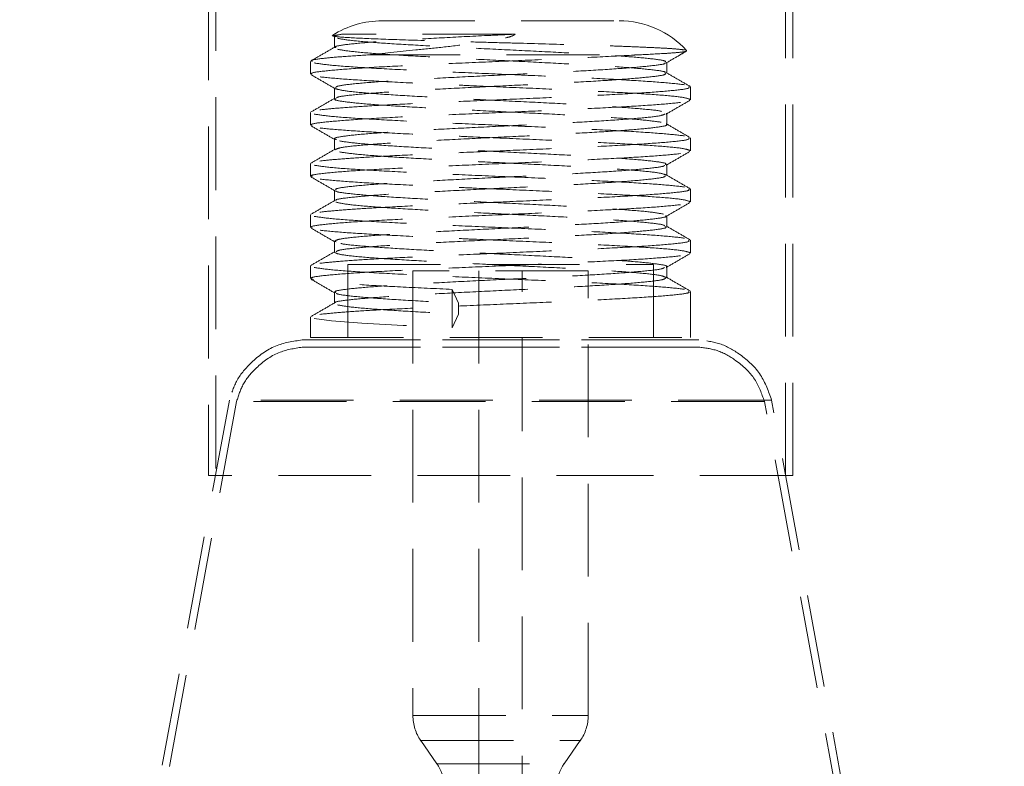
# Model space of a CAD drawing. Header units: millimetres. Extents: x 373 to 928, y 275 to 747.
# Tile 52 of 117: x 700 to 714, y 342 to 352. Entities that reach past the tile are written whole.
import ezdxf

# ---------------------------------------------------------------- set-up
doc = ezdxf.new("R2010")
doc.units = ezdxf.units.MM
doc.linetypes.add('HIDDEN', pattern=[1.905, 1.27, -0.635])
doc.styles.add('SLDTEXTSTYLE0', font='TXT', dxfattribs={"width": 0.75})
doc.dimstyles.new('SLDDIMSTYLE0', dxfattribs={"dimtxt": 3.5, "dimasz": 3.556, "dimexe": 0, "dimexo": 0.0625, "dimgap": 0.875, "dimtad": 1, "dimdec": 0, "dimlfac": 5, "dimrnd": 1e-09, "dimzin": 12, "dimdsep": 46, "dimtxsty": 'SLDTEXTSTYLE0', "dimblk1": 'CLOSED', "dimblk2": 'CLOSED', "dimsah": 1, "dimcen": 0.09, "dimadec": 0, "dimazin": 3, "dimtfac": 1, "dimtdec": 0, "dimtofl": 0, "dimtmove": 0, "dimatfit": 3, "dimldrblk": 'CLOSED', "dimfxl": 0, "dimfrac": 2, "dimtolj": 1, "dimtzin": 12, "dimarcsym": 0})

# ---------------------------------------------------------------- blocks, each defined once
blk = doc.blocks.new('_Closed')
at = {"color": 0, "linetype": 'ByBlock', "lineweight": -2}
for p, q in [((-1, 0.166667), (0, 0)), ((-1, 0.166667), (-1, -0.166667)), ((0, 0), (-1, -0.166667)), ((0, 0), (-1, 0))]:
    blk.add_line(p, q, dxfattribs=at)
blk = doc.blocks.new('_D')
at = {"color": 7, "linetype": 'Continuous', "lineweight": 0}
for p, q in [((715.474, 535.198), (750.697, 535.198)), ((749.697, 535.198), (749.697, 275.227)), ((668.671, 275.227), (750.697, 275.227))]:
    blk.add_line(p, q, dxfattribs=at)
at = {"color": 7, "linetype": 'Continuous', "lineweight": 18, "xscale": 3.556, "yscale": 3.556}
for p, rotation in [((749.697, 535.198, -1.633), 90.0000000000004), ((749.697, 275.227, -1.633), 270.0000000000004)]:
    blk.add_blockref('_Closed', p, dxfattribs=dict(at, rotation=rotation))
at = {"color": 7, "linetype": 'Continuous', "lineweight": 18, "insert": (745.185, 417.729), "char_height": 3.5, "attachment_point": 1, "rotation": 90, "style": 'SLDTEXTSTYLE0'}
blk.add_mtext('1300', dxfattribs=at)

msp = doc.modelspace()

# ---------------------------------------------------------------- linework, layer by layer
at = {"color": 7, "linetype": 'HIDDEN', "lineweight": 18}
for p, q in [((703.174, 358.421), (703.174, 345.621)), ((710.974, 345.621), (710.974, 358.421)), ((703.074, 358.021), (703.074, 345.621)), ((711.074, 345.621), (711.074, 358.021)), ((705.451, 351.847), (708.697, 351.847)), ((704.908, 351.665), (704.778, 351.647)), ((704.799, 351.63), (704.799, 351.48)), ((709.619, 351.439), (709.625, 351.437)), ((705.252, 351.381), (708.929, 351.381)), ((704.474, 351.293), (704.474, 351.118)), ((709.349, 351.13), (709.349, 351.28)), ((709.674, 350.768), (709.674, 350.943)), ((704.474, 350.593), (704.474, 350.418)), ((709.342, 350.58), (709.349, 350.578)), ((709.674, 350.068), (709.674, 350.243)), ((704.8, 350.084), (704.808, 350.08)), ((704.474, 349.893), (704.474, 349.718)), ((709.674, 349.368), (709.674, 349.543)), ((704.474, 349.193), (704.474, 349.018)), ((704.799, 348.828), (704.822, 348.821)), ((709.674, 348.668), (709.674, 348.843)), ((704.474, 348.493), (704.474, 348.318)), ((704.982, 348.512), (709.166, 348.512)), ((704.982, 348.512), (704.982, 347.512)), ((709.166, 347.512), (709.166, 348.512)), ((705.875, 348.427), (705.874, 348.427)), ((705.874, 348.427), (705.874, 342.336)), ((708.274, 348.427), (705.875, 348.427)), ((706.778, 348.427), (706.778, 340.517)), ((707.37, 340.517), (707.37, 348.427)), ((708.274, 342.336), (708.274, 348.427)), ((706.414, 348.171), (706.497, 347.984)), ((706.414, 347.646), (706.414, 348.171)), ((709.674, 347.512), (709.674, 348.143)), ((706.497, 347.984), (706.497, 347.834)), ((704.474, 347.793), (704.474, 347.512)), ((706.497, 347.834), (706.414, 347.646)), ((709.788, 347.48), (704.359, 347.48)), ((704.374, 347.48), (709.774, 347.48)), ((704.474, 347.512), (709.674, 347.512)), ((709.788, 347.38), (704.36, 347.38)), ((704.373, 347.38), (709.775, 347.38)), ((703.362, 346.656), (700.574, 331.491)), ((703.461, 346.637), (700.672, 331.473)), ((710.777, 346.656), (703.362, 346.656)), ((710.679, 346.637), (703.461, 346.637)), ((713.476, 331.473), (710.687, 346.637)), ((713.574, 331.491), (710.785, 346.656)), ((709.112, 345.621), (703.074, 345.621)), ((711.074, 345.621), (709.112, 345.621)), ((705.875, 342.336), (708.269, 342.336)), ((705.982, 341.993), (708.166, 341.993)), ((705.982, 341.993), (706.201, 341.678)), ((707.947, 341.678), (708.166, 341.993)), ((706.202, 341.678), (707.946, 341.678))]:
    msp.add_line(p, q, dxfattribs=at)
at = {"color": 7, "linetype": 'HIDDEN', "lineweight": 18, "flags": 128}
msp.add_lwpolyline([(704.522, 347.771), (704.759, 347.74), (705.177, 347.709), (705.743, 347.678), (706.415, 347.646), (706.414, 347.646), (706.414, 347.646)], dxfattribs=at)
at = {"color": 7, "linetype": 'Continuous', "lineweight": 25}
msp.add_arc((707.074, 341.861), 20, 0, 82.0182, dxfattribs=at)
at = {"color": 7, "linetype": 'HIDDEN', "lineweight": 18}
for centre, radius, start, end in [((707.074, 341.861), 19.6, 93.2173, 248.5441), ((707.074, 341.861), 19.6, 0, 86.7827), ((705.451, 350.591), 1.257, 90, 122.4779), ((708.697, 350.591), 1.257, 42.6417, 90), ((706.474, 342.336), 0.6, 180, 214.8828), ((707.674, 342.336), 0.6, 325.1172, 0), ((705.709, 341.335), 0.6, 333.5972, 34.8828), ((708.439, 341.335), 0.6, 145.1172, 206.4028)]:
    msp.add_arc(centre, radius, start, end, dxfattribs=at)
for points, knots in [([(704.768, 351.646), (704.789, 351.639), (704.83, 351.626), (705.21, 351.606), (705.788, 351.585), (706.402, 351.567), (706.93, 351.552), (707.473, 351.538), (708.013, 351.522), (708.495, 351.508), (708.822, 351.496), (709.107, 351.484), (709.334, 351.473), (709.506, 351.461), (709.564, 351.453), (709.593, 351.449)], [0, 0, 0, 0, 0.105036, 0.212367, 0.320935, 0.430395, 0.485561, 0.542311, 0.654628, 0.710749, 0.768453, 0.825339, 0.883861, 0.941119, 1, 1, 1, 1]), ([(704.908, 351.665), (704.859, 351.657), (704.792, 351.645), (704.812, 351.634), (704.818, 351.63)], [0, 0, 0, 0, 0.719348, 1, 1, 1, 1]), ([(707.274, 351.665), (707.147, 351.659), (706.807, 351.643), (706.26, 351.615), (705.696, 351.584), (705.236, 351.552), (704.931, 351.522), (704.79, 351.497), (704.812, 351.484), (704.818, 351.48)], [0, 0, 0, 0, 0.101231, 0.271055, 0.439537, 0.609331, 0.77789, 0.947536, 1, 1, 1, 1]), ([(704.841, 351.609), (704.898, 351.598), (705.014, 351.578), (705.395, 351.546), (705.894, 351.515), (706.489, 351.484), (707.129, 351.453), (707.765, 351.421), (708.347, 351.39), (708.83, 351.359), (709.169, 351.328), (709.343, 351.301), (709.331, 351.286), (709.327, 351.28)], [0, 0, 0, 0, 0.095245, 0.190288, 0.285332, 0.380577, 0.475462, 0.570856, 0.66564, 0.761118, 0.855858, 0.951352, 1, 1, 1, 1]), ([(707.274, 351.665), (707.174, 351.665), (706.947, 351.665), (706.596, 351.665), (706.233, 351.665), (705.893, 351.665), (705.585, 351.665), (705.319, 351.665), (705.075, 351.665), (704.968, 351.665), (704.908, 351.665)], [0, 0, 0, 0, 0.0981873, 0.2215885, 0.3449897, 0.4683908, 0.591792, 0.7151932, 0.8385944, 1, 1, 1, 1]), ([(705.252, 351.381), (705.465, 351.403), (705.782, 351.435), (706.285, 351.487), (706.645, 351.529), (706.923, 351.569), (707.107, 351.604), (707.204, 351.628), (707.258, 351.651), (707.27, 351.661), (707.274, 351.665)], [0, 0, 0, 0, 0.352342, 0.526911, 0.707475, 0.845278, 0.90617, 0.967339, 0.988452, 1, 1, 1, 1]), ([(704.805, 351.488), (704.75, 351.457), (704.642, 351.394), (704.533, 351.331), (704.479, 351.3)], [0, 0, 0, 0, 0.4999236, 1, 1, 1, 1]), ([(704.841, 351.459), (704.898, 351.448), (705.014, 351.428), (705.395, 351.396), (705.894, 351.365), (706.489, 351.334), (707.129, 351.303), (707.765, 351.271), (708.346, 351.24), (708.831, 351.209), (709.166, 351.178), (709.333, 351.154), (709.328, 351.141), (709.326, 351.138)], [0, 0, 0, 0, 0.097623, 0.195041, 0.292459, 0.390082, 0.487337, 0.585114, 0.682265, 0.780128, 0.877234, 0.975114, 1, 1, 1, 1]), ([(709.615, 351.434), (709.608, 351.43), (709.593, 351.423), (709.485, 351.412), (709.286, 351.398), (709.061, 351.387), (708.929, 351.381)], [0, 0, 0, 0, 0.176959, 0.411968, 0.653728, 1, 1, 1, 1]), ([(705.252, 351.381), (705.128, 351.373), (704.88, 351.357), (704.612, 351.332), (704.463, 351.31), (704.49, 351.296), (704.496, 351.293)], [0, 0, 0, 0, 0.268454, 0.535934, 0.889813, 1, 1, 1, 1]), ([(704.496, 351.118), (704.49, 351.121), (704.464, 351.135), (704.626, 351.159), (704.974, 351.19), (705.499, 351.222), (706.145, 351.252), (706.863, 351.284), (707.599, 351.315), (708.292, 351.347), (708.717, 351.368), (708.909, 351.38), (708.929, 351.381)], [0, 0, 0, 0, 0.037113, 0.156057, 0.274238, 0.393285, 0.511413, 0.630481, 0.748627, 0.867632, 0.985869, 1, 1, 1, 1]), ([(709.341, 351.271), (709.395, 351.302), (709.487, 351.356), (709.579, 351.409), (709.616, 351.431)], [0, 0, 0, 0, 0.590852, 1, 1, 1, 1]), ([(704.522, 351.271), (704.588, 351.261), (704.72, 351.24), (705.155, 351.209), (705.726, 351.178), (706.405, 351.146), (707.137, 351.115), (707.863, 351.084), (708.528, 351.053), (709.082, 351.021), (709.465, 350.99), (709.657, 350.966), (709.65, 350.953), (709.648, 350.95)], [0, 0, 0, 0, 0.0972805, 0.1943562, 0.2914321, 0.3887124, 0.4856262, 0.5830595, 0.6798697, 0.7773882, 0.8741539, 0.9716895, 1, 1, 1, 1]), ([(709.328, 351.271), (709.329, 351.269), (709.334, 351.257), (709.172, 351.234), (708.844, 351.203), (708.362, 351.171), (707.783, 351.14), (707.148, 351.109), (706.507, 351.078), (705.911, 351.047), (705.405, 351.015), (705.034, 350.984), (704.822, 350.955), (704.818, 350.938), (704.817, 350.93)], [0, 0, 0, 0, 0.016276, 0.108402, 0.199931, 0.291944, 0.383599, 0.475435, 0.567271, 0.658926, 0.750939, 0.842469, 0.934594, 1, 1, 1, 1]), ([(704.481, 351.11), (704.536, 351.078), (704.644, 351.015), (704.753, 350.952), (704.807, 350.921)], [0, 0, 0, 0, 0.500078, 1, 1, 1, 1]), ([(709.673, 350.771), (709.645, 350.782), (709.59, 350.803), (709.256, 350.834), (708.766, 350.865), (708.139, 350.896), (707.432, 350.928), (706.841, 350.952), (706.271, 350.978), (705.726, 351.003), (705.15, 351.034), (704.736, 351.065), (704.513, 351.09), (704.508, 351.105), (704.506, 351.109)], [0, 0, 0, 0, 0.092495, 0.184807, 0.27748, 0.369665, 0.462451, 0.554566, 0.591786, 0.684376, 0.776773, 0.869169, 0.961761, 1, 1, 1, 1]), ([(709.327, 351.13), (709.332, 351.125), (709.345, 351.11), (709.176, 351.084), (708.843, 351.053), (708.362, 351.021), (707.783, 350.99), (707.148, 350.959), (706.507, 350.928), (705.911, 350.897), (705.404, 350.865), (705.036, 350.834), (704.836, 350.808), (704.829, 350.793), (704.827, 350.788)], [0, 0, 0, 0, 0.044384, 0.136066, 0.227155, 0.318726, 0.40994, 0.501334, 0.592728, 0.683943, 0.775512, 0.866602, 0.958284, 1, 1, 1, 1]), ([(709.669, 350.95), (709.615, 350.981), (709.506, 351.044), (709.398, 351.107), (709.343, 351.138)], [0, 0, 0, 0, 0.500076, 1, 1, 1, 1]), ([(709.649, 350.943), (709.654, 350.938), (709.669, 350.922), (709.476, 350.896), (709.095, 350.865), (708.546, 350.834), (707.884, 350.803), (707.159, 350.771), (706.427, 350.74), (705.771, 350.71), (705.258, 350.683), (704.884, 350.657), (704.61, 350.632), (704.464, 350.61), (704.49, 350.596), (704.496, 350.593)], [0, 0, 0, 0, 0.043187, 0.13277, 0.221774, 0.311247, 0.400373, 0.489675, 0.578977, 0.668103, 0.746987, 0.814909, 0.882585, 0.972121, 1, 1, 1, 1]), ([(704.799, 350.93), (704.799, 350.905), (704.799, 350.855), (704.799, 350.805), (704.799, 350.78)], [0, 0, 0, 0, 0.49992, 1, 1, 1, 1]), ([(704.808, 350.921), (704.842, 350.911), (704.91, 350.89), (705.229, 350.859), (705.679, 350.827), (706.244, 350.797), (706.871, 350.765), (707.515, 350.734), (708.123, 350.703), (708.654, 350.671), (709.042, 350.64), (709.252, 350.619), (709.277, 350.608), (709.278, 350.608)], [0, 0, 0, 0, 0.098434, 0.197777, 0.297893, 0.397282, 0.497311, 0.596806, 0.696678, 0.796339, 0.896001, 0.995872, 1, 1, 1, 1]), ([(704.805, 350.788), (704.75, 350.757), (704.642, 350.694), (704.533, 350.631), (704.479, 350.6)], [0, 0, 0, 0, 0.499859, 1, 1, 1, 1]), ([(704.496, 350.418), (704.49, 350.421), (704.464, 350.435), (704.626, 350.459), (704.974, 350.49), (705.499, 350.522), (706.145, 350.552), (706.863, 350.584), (707.599, 350.615), (708.293, 350.647), (708.893, 350.677), (709.345, 350.709), (709.628, 350.739), (709.652, 350.759), (709.664, 350.768)], [0, 0, 0, 0, 0.027943, 0.117497, 0.206477, 0.296109, 0.385048, 0.474695, 0.563649, 0.653249, 0.742271, 0.831761, 0.920905, 1, 1, 1, 1]), ([(704.817, 350.78), (704.812, 350.777), (704.788, 350.764), (704.925, 350.74), (705.224, 350.709), (705.681, 350.677), (706.243, 350.647), (706.871, 350.615), (707.515, 350.584), (708.124, 350.553), (708.649, 350.521), (709.063, 350.49), (709.204, 350.469), (709.275, 350.459)], [0, 0, 0, 0, 0.027705, 0.125302, 0.222128, 0.319707, 0.416577, 0.514072, 0.611045, 0.708387, 0.805523, 0.902659, 1, 1, 1, 1]), ([(709.341, 350.571), (709.395, 350.602), (709.504, 350.665), (709.612, 350.728), (709.667, 350.76)], [0, 0, 0, 0, 0.4999224, 1, 1, 1, 1]), ([(704.522, 350.571), (704.588, 350.561), (704.72, 350.54), (705.155, 350.509), (705.726, 350.478), (706.405, 350.446), (707.137, 350.415), (707.863, 350.384), (708.528, 350.353), (709.082, 350.321), (709.465, 350.29), (709.657, 350.266), (709.65, 350.253), (709.648, 350.25)], [0, 0, 0, 0, 0.097281, 0.194357, 0.291433, 0.388714, 0.485628, 0.583061, 0.679872, 0.777391, 0.874157, 0.971693, 1, 1, 1, 1]), ([(709.326, 350.571), (709.307, 350.563), (709.265, 350.544), (708.992, 350.515), (708.57, 350.484), (708.024, 350.453), (707.406, 350.421), (706.761, 350.39), (706.141, 350.359), (705.594, 350.328), (705.161, 350.296), (704.887, 350.265), (704.772, 350.24), (704.816, 350.225), (704.829, 350.221)], [0, 0, 0, 0, 0.0699905, 0.1589581, 0.2485774, 0.337504, 0.4271391, 0.5160793, 0.6056674, 0.6946756, 0.7841542, 0.8732846, 0.9625917, 1, 1, 1, 1]), ([(709.349, 350.43), (709.349, 350.455), (709.349, 350.505), (709.349, 350.555), (709.349, 350.58)], [0, 0, 0, 0, 0.5000802, 1, 1, 1, 1]), ([(704.481, 350.41), (704.536, 350.378), (704.644, 350.315), (704.753, 350.252), (704.807, 350.221)], [0, 0, 0, 0, 0.500077, 1, 1, 1, 1]), ([(709.673, 350.071), (709.645, 350.082), (709.59, 350.103), (709.256, 350.134), (708.766, 350.165), (708.139, 350.196), (707.432, 350.228), (706.841, 350.252), (706.271, 350.278), (705.726, 350.303), (705.15, 350.334), (704.736, 350.365), (704.513, 350.39), (704.508, 350.405), (704.506, 350.409)], [0, 0, 0, 0, 0.092495, 0.184807, 0.277479, 0.369664, 0.46245, 0.554565, 0.591784, 0.684374, 0.776772, 0.869167, 0.961759, 1, 1, 1, 1]), ([(709.342, 350.43), (709.345, 350.43), (709.374, 350.418), (709.262, 350.396), (708.999, 350.365), (708.568, 350.334), (708.024, 350.303), (707.406, 350.271), (706.761, 350.24), (706.141, 350.209), (705.593, 350.178), (705.165, 350.146), (704.883, 350.117), (704.837, 350.097), (704.815, 350.088)], [0, 0, 0, 0, 0.007704, 0.099321, 0.190352, 0.28205, 0.37304, 0.464754, 0.555757, 0.647423, 0.738495, 0.83005, 0.921247, 1, 1, 1, 1]), ([(709.669, 350.25), (709.615, 350.281), (709.506, 350.344), (709.398, 350.407), (709.343, 350.438)], [0, 0, 0, 0, 0.500141, 1, 1, 1, 1]), ([(709.649, 350.243), (709.654, 350.238), (709.669, 350.222), (709.476, 350.196), (709.095, 350.165), (708.546, 350.134), (707.884, 350.103), (707.159, 350.071), (706.427, 350.04), (705.771, 350.01), (705.258, 349.983), (704.884, 349.957), (704.61, 349.932), (704.464, 349.91), (704.49, 349.896), (704.496, 349.893)], [0, 0, 0, 0, 0.043187, 0.13277, 0.221774, 0.311247, 0.400373, 0.489675, 0.578977, 0.668103, 0.746987, 0.814909, 0.882585, 0.972121, 1, 1, 1, 1]), ([(704.799, 350.23), (704.799, 350.205), (704.799, 350.155), (704.799, 350.105), (704.799, 350.08)], [0, 0, 0, 0, 0.49984, 1, 1, 1, 1]), ([(704.805, 350.088), (704.75, 350.057), (704.642, 349.994), (704.533, 349.931), (704.479, 349.9)], [0, 0, 0, 0, 0.4997943, 1, 1, 1, 1]), ([(704.869, 350.203), (704.938, 350.192), (705.076, 350.172), (705.485, 350.14), (706.007, 350.109), (706.615, 350.077), (707.258, 350.047), (707.887, 350.015), (708.452, 349.984), (708.912, 349.952), (709.216, 349.922), (709.358, 349.897), (709.335, 349.884), (709.33, 349.88)], [0, 0, 0, 0, 0.096812, 0.194002, 0.290681, 0.38799, 0.484595, 0.581955, 0.678546, 0.775889, 0.872523, 0.969781, 1, 1, 1, 1]), ([(704.496, 349.718), (704.49, 349.721), (704.464, 349.735), (704.626, 349.759), (704.974, 349.79), (705.499, 349.822), (706.145, 349.852), (706.863, 349.884), (707.599, 349.915), (708.293, 349.947), (708.893, 349.977), (709.345, 350.009), (709.628, 350.039), (709.652, 350.059), (709.664, 350.068)], [0, 0, 0, 0, 0.027943, 0.117497, 0.206477, 0.296109, 0.385048, 0.474695, 0.563649, 0.653249, 0.742271, 0.831761, 0.920905, 1, 1, 1, 1]), ([(704.869, 350.053), (704.938, 350.042), (705.076, 350.022), (705.485, 349.99), (706.007, 349.959), (706.615, 349.927), (707.259, 349.897), (707.887, 349.865), (708.453, 349.834), (708.908, 349.802), (709.232, 349.772), (709.304, 349.751), (709.34, 349.74)], [0, 0, 0, 0, 0.099829, 0.200047, 0.299739, 0.40008, 0.499695, 0.600089, 0.699689, 0.800066, 0.899711, 1, 1, 1, 1]), ([(709.341, 349.871), (709.395, 349.902), (709.504, 349.965), (709.612, 350.028), (709.667, 350.06)], [0, 0, 0, 0, 0.499924, 1, 1, 1, 1]), ([(704.522, 349.871), (704.588, 349.861), (704.72, 349.84), (705.155, 349.809), (705.726, 349.778), (706.405, 349.746), (707.137, 349.715), (707.863, 349.684), (708.528, 349.653), (709.082, 349.621), (709.465, 349.59), (709.657, 349.566), (709.65, 349.553), (709.648, 349.55)], [0, 0, 0, 0, 0.097281, 0.194358, 0.291434, 0.388715, 0.48563, 0.583063, 0.679874, 0.777394, 0.87416, 0.971696, 1, 1, 1, 1]), ([(709.32, 349.871), (709.318, 349.867), (709.313, 349.853), (709.119, 349.828), (708.758, 349.796), (708.253, 349.765), (707.659, 349.734), (707.019, 349.703), (706.383, 349.671), (705.801, 349.64), (705.318, 349.609), (704.979, 349.578), (704.805, 349.551), (704.817, 349.536), (704.821, 349.53)], [0, 0, 0, 0, 0.034814, 0.12674, 0.218472, 0.310205, 0.40213, 0.493709, 0.585779, 0.67726, 0.769411, 0.86085, 0.953017, 1, 1, 1, 1]), ([(709.349, 349.73), (709.349, 349.755), (709.349, 349.805), (709.349, 349.855), (709.349, 349.88)], [0, 0, 0, 0, 0.50016, 1, 1, 1, 1]), ([(704.481, 349.71), (704.536, 349.678), (704.644, 349.615), (704.753, 349.552), (704.807, 349.521)], [0, 0, 0, 0, 0.500076, 1, 1, 1, 1]), ([(709.673, 349.371), (709.645, 349.382), (709.59, 349.403), (709.256, 349.434), (708.766, 349.465), (708.139, 349.496), (707.432, 349.528), (706.841, 349.552), (706.271, 349.578), (705.726, 349.603), (705.15, 349.634), (704.736, 349.665), (704.513, 349.69), (704.508, 349.705), (704.506, 349.709)], [0, 0, 0, 0, 0.092492, 0.184801, 0.27747, 0.369652, 0.462435, 0.554547, 0.591766, 0.684353, 0.776747, 0.869139, 0.961728, 1, 1, 1, 1]), ([(709.33, 349.73), (709.33, 349.723), (709.328, 349.706), (709.122, 349.678), (708.757, 349.646), (708.253, 349.615), (707.659, 349.584), (707.019, 349.553), (706.383, 349.521), (705.802, 349.49), (705.317, 349.459), (704.982, 349.428), (704.815, 349.404), (704.82, 349.391), (704.822, 349.388)], [0, 0, 0, 0, 0.062791, 0.154282, 0.24558, 0.336879, 0.42837, 0.519516, 0.611151, 0.7022, 0.793915, 0.884921, 0.976653, 1, 1, 1, 1]), ([(709.669, 349.55), (709.615, 349.581), (709.506, 349.644), (709.398, 349.707), (709.343, 349.738)], [0, 0, 0, 0, 0.500206, 1, 1, 1, 1]), ([(709.649, 349.543), (709.654, 349.538), (709.669, 349.522), (709.476, 349.496), (709.095, 349.465), (708.546, 349.434), (707.884, 349.403), (707.159, 349.371), (706.427, 349.34), (705.771, 349.31), (705.258, 349.283), (704.884, 349.257), (704.61, 349.232), (704.464, 349.21), (704.49, 349.196), (704.496, 349.193)], [0, 0, 0, 0, 0.043187, 0.13277, 0.221774, 0.311247, 0.400373, 0.489675, 0.578977, 0.668103, 0.746987, 0.814909, 0.882585, 0.972121, 1, 1, 1, 1]), ([(704.799, 349.53), (704.799, 349.505), (704.799, 349.455), (704.799, 349.405), (704.799, 349.38)], [0, 0, 0, 0, 0.499759, 1, 1, 1, 1]), ([(704.82, 349.521), (704.819, 349.519), (704.813, 349.507), (704.976, 349.484), (705.304, 349.453), (705.786, 349.421), (706.365, 349.39), (707, 349.359), (707.64, 349.328), (708.238, 349.297), (708.74, 349.265), (709.126, 349.234), (709.244, 349.213), (709.304, 349.202)], [0, 0, 0, 0, 0.017471, 0.116039, 0.213968, 0.312415, 0.410478, 0.508736, 0.606993, 0.705058, 0.803503, 0.901433, 1, 1, 1, 1]), ([(704.805, 349.388), (704.75, 349.357), (704.642, 349.294), (704.533, 349.231), (704.479, 349.2)], [0, 0, 0, 0, 0.49973, 1, 1, 1, 1]), ([(704.496, 349.018), (704.49, 349.021), (704.464, 349.035), (704.626, 349.059), (704.974, 349.09), (705.499, 349.122), (706.145, 349.152), (706.863, 349.184), (707.599, 349.215), (708.293, 349.247), (708.893, 349.277), (709.345, 349.309), (709.628, 349.339), (709.652, 349.359), (709.664, 349.368)], [0, 0, 0, 0, 0.0279427, 0.1174966, 0.2064767, 0.2961086, 0.3850481, 0.4746954, 0.5636488, 0.6532487, 0.7422705, 0.8317606, 0.9209048, 1, 1, 1, 1]), ([(704.82, 349.365), (704.866, 349.355), (704.958, 349.334), (705.309, 349.303), (705.785, 349.271), (706.365, 349.24), (707, 349.209), (707.64, 349.178), (708.237, 349.147), (708.744, 349.115), (709.111, 349.084), (709.312, 349.058), (709.319, 349.043), (709.321, 349.038)], [0, 0, 0, 0, 0.095938, 0.191255, 0.287075, 0.382523, 0.47816, 0.573796, 0.669244, 0.765064, 0.860381, 0.956319, 1, 1, 1, 1]), ([(709.341, 349.171), (709.395, 349.202), (709.504, 349.265), (709.612, 349.328), (709.667, 349.36)], [0, 0, 0, 0, 0.499925, 1, 1, 1, 1]), ([(704.522, 349.171), (704.588, 349.161), (704.72, 349.14), (705.155, 349.109), (705.726, 349.078), (706.405, 349.046), (707.137, 349.015), (707.863, 348.984), (708.528, 348.953), (709.082, 348.921), (709.465, 348.89), (709.657, 348.866), (709.65, 348.853), (709.648, 348.85)], [0, 0, 0, 0, 0.097282, 0.194358, 0.291435, 0.388716, 0.485631, 0.583065, 0.679877, 0.777396, 0.874163, 0.9717, 1, 1, 1, 1]), ([(709.331, 349.18), (709.336, 349.177), (709.36, 349.164), (709.223, 349.14), (708.924, 349.109), (708.467, 349.077), (707.905, 349.047), (707.277, 349.015), (706.633, 348.984), (706.025, 348.953), (705.497, 348.921), (705.096, 348.89), (704.842, 348.86), (704.817, 348.84), (704.805, 348.83)], [0, 0, 0, 0, 0.025308, 0.114949, 0.203882, 0.293508, 0.382481, 0.472028, 0.561097, 0.650504, 0.739721, 0.82894, 0.918346, 1, 1, 1, 1]), ([(709.349, 349.03), (709.349, 349.055), (709.349, 349.105), (709.349, 349.155), (709.349, 349.18)], [0, 0, 0, 0, 0.500241, 1, 1, 1, 1]), ([(704.481, 349.01), (704.536, 348.978), (704.644, 348.915), (704.753, 348.852), (704.807, 348.821)], [0, 0, 0, 0, 0.500075, 1, 1, 1, 1]), ([(709.673, 348.671), (709.645, 348.682), (709.59, 348.703), (709.256, 348.734), (708.766, 348.765), (708.139, 348.796), (707.432, 348.828), (706.841, 348.852), (706.271, 348.878), (705.726, 348.903), (705.15, 348.934), (704.736, 348.965), (704.513, 348.99), (704.508, 349.005), (704.506, 349.009)], [0, 0, 0, 0, 0.092498, 0.184812, 0.277488, 0.369676, 0.462464, 0.554582, 0.591802, 0.684395, 0.776795, 0.869193, 0.961788, 1, 1, 1, 1]), ([(709.331, 349.03), (709.336, 349.027), (709.36, 349.014), (709.223, 348.99), (708.924, 348.959), (708.467, 348.927), (707.905, 348.897), (707.277, 348.865), (706.633, 348.834), (706.025, 348.803), (705.496, 348.771), (705.098, 348.74), (704.858, 348.712), (704.834, 348.695), (704.824, 348.688)], [0, 0, 0, 0, 0.0260214, 0.1177421, 0.208738, 0.3004429, 0.3914804, 0.4831054, 0.5742401, 0.6657214, 0.7570085, 0.8482972, 0.9397769, 1, 1, 1, 1]), ([(709.669, 348.85), (709.615, 348.881), (709.506, 348.944), (709.398, 349.007), (709.343, 349.038)], [0, 0, 0, 0, 0.50027, 1, 1, 1, 1]), ([(709.649, 348.843), (709.654, 348.838), (709.669, 348.822), (709.476, 348.796), (709.095, 348.765), (708.546, 348.734), (707.884, 348.703), (707.159, 348.671), (706.427, 348.64), (705.771, 348.61), (705.258, 348.583), (704.884, 348.557), (704.61, 348.532), (704.464, 348.51), (704.49, 348.496), (704.496, 348.493)], [0, 0, 0, 0, 0.043187, 0.13277, 0.221774, 0.311247, 0.400373, 0.489675, 0.578977, 0.668103, 0.746987, 0.814909, 0.882585, 0.972121, 1, 1, 1, 1]), ([(704.799, 348.83), (704.799, 348.805), (704.799, 348.755), (704.799, 348.705), (704.799, 348.68)], [0, 0, 0, 0, 0.4996792, 1, 1, 1, 1]), ([(704.889, 348.801), (704.893, 348.799), (704.929, 348.787), (705.163, 348.765), (705.576, 348.734), (706.125, 348.703), (706.742, 348.671), (707.387, 348.64), (708.007, 348.609), (708.553, 348.578), (708.988, 348.546), (709.256, 348.515), (709.372, 348.493), (709.343, 348.482), (709.34, 348.48)], [0, 0, 0, 0, 0.013568, 0.110784, 0.208712, 0.305884, 0.403829, 0.501016, 0.59891, 0.69617, 0.793946, 0.891339, 0.988927, 1, 1, 1, 1]), ([(704.805, 348.688), (704.75, 348.657), (704.642, 348.594), (704.533, 348.531), (704.479, 348.5)], [0, 0, 0, 0, 0.4996648, 1, 1, 1, 1]), ([(704.496, 348.318), (704.49, 348.321), (704.464, 348.335), (704.626, 348.359), (704.974, 348.39), (705.499, 348.422), (706.145, 348.452), (706.863, 348.484), (707.599, 348.515), (708.293, 348.547), (708.893, 348.577), (709.345, 348.609), (709.628, 348.639), (709.652, 348.659), (709.664, 348.668)], [0, 0, 0, 0, 0.027943, 0.117497, 0.206477, 0.296109, 0.385048, 0.474695, 0.563649, 0.653249, 0.742271, 0.831761, 0.920905, 1, 1, 1, 1]), ([(704.799, 348.678), (704.822, 348.667), (704.866, 348.646), (705.154, 348.615), (705.578, 348.584), (706.124, 348.553), (706.742, 348.521), (707.387, 348.49), (708.006, 348.459), (708.555, 348.428), (708.982, 348.396), (709.265, 348.367), (709.311, 348.347), (709.333, 348.338)], [0, 0, 0, 0, 0.092326, 0.184062, 0.276469, 0.368163, 0.460587, 0.552294, 0.644669, 0.736447, 0.828709, 0.920612, 1, 1, 1, 1]), ([(709.341, 348.471), (709.395, 348.502), (709.504, 348.565), (709.612, 348.628), (709.667, 348.66)], [0, 0, 0, 0, 0.499925, 1, 1, 1, 1]), ([(704.522, 348.471), (704.588, 348.461), (704.72, 348.44), (705.155, 348.409), (705.726, 348.378), (706.405, 348.346), (707.137, 348.315), (707.863, 348.284), (708.528, 348.253), (709.082, 348.221), (709.465, 348.19), (709.657, 348.166), (709.65, 348.153), (709.648, 348.15)], [0, 0, 0, 0, 0.097282, 0.194359, 0.291436, 0.388718, 0.485633, 0.583067, 0.679879, 0.777399, 0.874166, 0.971703, 1, 1, 1, 1]), ([(709.319, 348.471), (709.311, 348.465), (709.29, 348.448), (709.059, 348.422), (708.666, 348.39), (708.14, 348.359), (707.534, 348.327), (706.89, 348.297), (706.261, 348.265), (705.696, 348.234), (705.236, 348.202), (704.932, 348.172), (704.79, 348.147), (704.812, 348.134), (704.818, 348.13)], [0, 0, 0, 0, 0.053295, 0.144945, 0.236952, 0.328476, 0.420595, 0.51205, 0.604218, 0.695657, 0.78781, 0.879291, 0.971363, 1, 1, 1, 1]), ([(709.349, 348.33), (709.349, 348.355), (709.349, 348.405), (709.349, 348.455), (709.349, 348.48)], [0, 0, 0, 0, 0.5003208, 1, 1, 1, 1]), ([(709.669, 348.15), (709.615, 348.181), (709.506, 348.244), (709.398, 348.307), (709.343, 348.338)], [0, 0, 0, 0, 0.500335, 1, 1, 1, 1]), ([(704.481, 348.31), (704.536, 348.278), (704.644, 348.215), (704.753, 348.152), (704.807, 348.121)], [0, 0, 0, 0, 0.500075, 1, 1, 1, 1]), ([(706.414, 348.171), (706.184, 348.182), (705.724, 348.203), (705.151, 348.234), (704.736, 348.265), (704.513, 348.29), (704.508, 348.305), (704.506, 348.309)], [0, 0, 0, 0, 0.226885, 0.453297, 0.679705, 0.906595, 1, 1, 1, 1]), ([(709.34, 348.33), (709.33, 348.321), (709.309, 348.301), (709.062, 348.272), (708.666, 348.24), (708.14, 348.209), (707.534, 348.177), (706.89, 348.147), (706.261, 348.115), (705.696, 348.084), (705.235, 348.052), (704.936, 348.022), (704.795, 348), (704.809, 347.989), (704.809, 347.988)], [0, 0, 0, 0, 0.081178, 0.172397, 0.26397, 0.355063, 0.446749, 0.537772, 0.629506, 0.720516, 0.812234, 0.903285, 0.994923, 1, 1, 1, 1]), ([(709.649, 348.143), (709.654, 348.138), (709.669, 348.122), (709.476, 348.096), (709.095, 348.065), (708.546, 348.034), (707.884, 348.003), (707.159, 347.971), (706.427, 347.94), (705.771, 347.91), (705.258, 347.883), (704.884, 347.857), (704.61, 347.832), (704.464, 347.81), (704.49, 347.796), (704.496, 347.793)], [0, 0, 0, 0, 0.043187, 0.13277, 0.221774, 0.311247, 0.400373, 0.489675, 0.578977, 0.668103, 0.746987, 0.814909, 0.882585, 0.972121, 1, 1, 1, 1]), ([(704.799, 348.13), (704.799, 348.105), (704.799, 348.055), (704.799, 348.005), (704.799, 347.98)], [0, 0, 0, 0, 0.499599, 1, 1, 1, 1]), ([(704.828, 348.121), (704.829, 348.117), (704.835, 348.103), (705.028, 348.078), (705.391, 348.046), (705.893, 348.015), (706.295, 347.994), (706.497, 347.984)], [0, 0, 0, 0, 0.086272, 0.314947, 0.543136, 0.77133, 1, 1, 1, 1]), ([(704.805, 347.988), (704.75, 347.957), (704.642, 347.894), (704.533, 347.831), (704.479, 347.8)], [0, 0, 0, 0, 0.4995999, 1, 1, 1, 1]), ([(704.84, 347.959), (704.898, 347.948), (705.013, 347.928), (705.395, 347.896), (705.892, 347.865), (706.295, 347.844), (706.497, 347.834)], [0, 0, 0, 0, 0.250266, 0.5, 0.749739, 1, 1, 1, 1]), ([(704.359, 347.48), (704.234, 347.461), (703.975, 347.421), (703.676, 347.199), (703.453, 346.943), (703.392, 346.749), (703.362, 346.656)], [0, 0, 0, 0, 0.2724867, 0.562677, 0.7880862, 1, 1, 1, 1]), ([(704.359, 347.48), (704.362, 347.48), (704.367, 347.48), (704.372, 347.48), (704.374, 347.48)], [0, 0, 0, 0, 0.56035, 1, 1, 1, 1]), ([(709.774, 347.48), (709.777, 347.48), (709.781, 347.48), (709.786, 347.48), (709.788, 347.48)], [0, 0, 0, 0, 0.559648, 1, 1, 1, 1]), ([(710.785, 346.656), (710.743, 346.775), (710.656, 347.021), (710.382, 347.273), (710.088, 347.444), (709.886, 347.468), (709.788, 347.48)], [0, 0, 0, 0, 0.271519, 0.561412, 0.787314, 1, 1, 1, 1]), ([(704.36, 347.38), (704.249, 347.363), (704.015, 347.326), (703.745, 347.124), (703.542, 346.893), (703.487, 346.72), (703.461, 346.637)], [0, 0, 0, 0, 0.268416, 0.564329, 0.793068, 1, 1, 1, 1]), ([(704.36, 347.38), (704.362, 347.38), (704.367, 347.38), (704.371, 347.38), (704.373, 347.38)], [0, 0, 0, 0, 0.559538, 1, 1, 1, 1]), ([(709.775, 347.38), (709.777, 347.38), (709.782, 347.38), (709.786, 347.38), (709.788, 347.38)], [0, 0, 0, 0, 0.560454, 1, 1, 1, 1]), ([(710.687, 346.637), (710.649, 346.743), (710.57, 346.965), (710.321, 347.192), (710.056, 347.347), (709.874, 347.37), (709.788, 347.38)], [0, 0, 0, 0, 0.267035, 0.562542, 0.79195, 1, 1, 1, 1])]:
    msp.add_open_spline(points, degree=3, knots=knots, dxfattribs=at)

# ---------------------------------------------------------------- dimensions: what is measured, and where the dimension line sits
at = {"color": 7, "linetype": 'Continuous', "lineweight": 18}
dim = msp.add_linear_dim(base=(749.697, 275.227), p1=(714.474, 535.198), p2=(667.671, 275.227), angle=90, dimstyle='SLDDIMSTYLE0', dxfattribs=at)
dim.commit()
dim.dimension.update_dxf_attribs({"geometry": '_D', "text_midpoint": (749.697, 422.901), "dimtype": 160})

doc.saveas('drawing.dxf')
